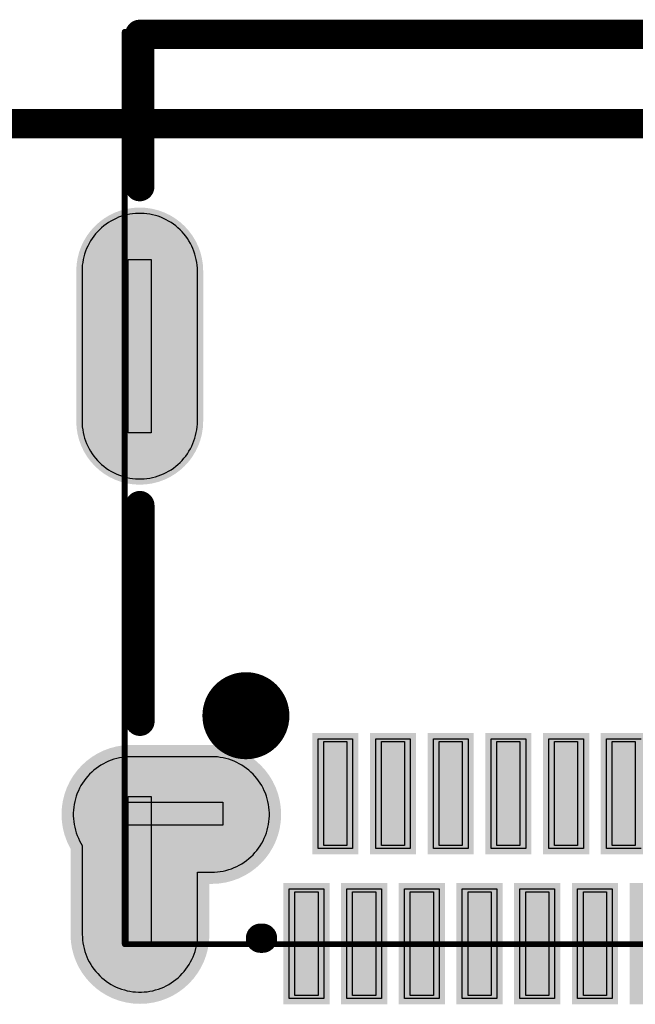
# Model space of a CAD drawing. Header units: inches. Extents: x -0.1 to 65.1, y -0.1 to 95.6.
# Tile 12 of 15: x 27.1 to 32.5, y 82.4 to 90.9. Entities that reach past the tile are written whole.
import ezdxf

# ---------------------------------------------------------------- set-up
doc = ezdxf.new("R2010")
doc.units = ezdxf.units.IN
for name, color, linetype in [('Bottom Solder', 6, 'Continuous'), ('Keep-Out Layer', 6, 'Continuous'), ('Mechanical 1', 6, 'Continuous'), ('Mechanical 15', 56, 'Continuous'), ('Mechanical 6', 56, 'Continuous'), ('Multi-Layer', 9, 'Continuous'), ('Top Overlay', 2, 'Continuous'), ('Top Paste', 8, 'Continuous'), ('Top Solder', 216, 'Continuous')]:
    doc.layers.add(name, color=color, linetype=linetype)

# ---------------------------------------------------------------- blocks, each defined once
blk = doc.blocks.new('USB_C_SMD_TYPE_C_24P_QT_7')
at = {"layer": 'Bottom Solder'}
h = blk.add_hatch(color=6, dxfattribs=at)
edge = h.paths.add_edge_path()
edge.add_arc((4.318, 1.557), 0.6016, 180, 360)
edge.add_line((4.9196, 1.557), (4.9196, 2.507))
edge.add_arc((4.318, 2.507), 0.6016, 0, 180)
edge.add_line((3.7164, 2.507), (3.7164, 1.557))
h = blk.add_hatch(color=6, dxfattribs=at)
edge = h.paths.add_edge_path()
edge.add_arc((4.3962, 1.4681), 0.6016, 270, 450)
edge.add_line((4.3962, 2.0697), (3.6962, 2.0697))
edge.add_arc((3.6962, 1.4681), 0.6016, 90, 270)
edge.add_line((3.6962, 0.8665), (4.3962, 0.8665))
h = blk.add_hatch(color=6, dxfattribs=at)
edge = h.paths.add_edge_path()
edge.add_arc((4.32, -3.2375), 0.55, 180, 360)
edge.add_line((4.87, -3.2375), (4.87, -1.9375))
edge.add_arc((4.32, -1.9375), 0.55, 0, 180)
edge.add_line((3.77, -1.9375), (3.77, -3.2375))
at = {"layer": 'Multi-Layer'}
h = blk.add_hatch(color=9, dxfattribs=at)
edge = h.paths.add_edge_path()
edge.add_arc((4.318, 1.557), 0.5, 180, 360)
edge.add_line((4.818, 1.557), (4.818, 2.507))
edge.add_arc((4.318, 2.507), 0.5, 0, 180)
edge.add_line((3.818, 2.507), (3.818, 1.557))
h = blk.add_hatch(color=9, dxfattribs=at)
edge = h.paths.add_edge_path()
edge.add_arc((4.3962, 1.4681), 0.5, 270, 450)
edge.add_line((4.3962, 1.9681), (3.6962, 1.9681))
edge.add_arc((3.6962, 1.4681), 0.5, 90, 270)
edge.add_line((3.6962, 0.9681), (4.3962, 0.9681))
h = blk.add_hatch(color=9, dxfattribs=at)
edge = h.paths.add_edge_path()
edge.add_arc((4.32, -3.2375), 0.5, 180, 360)
edge.add_line((4.82, -3.2375), (4.82, -1.9375))
edge.add_arc((4.32, -1.9375), 0.5, 0, 180)
edge.add_line((3.82, -1.9375), (3.82, -3.2375))
at = {"layer": 'Top Solder'}
for points in [[(-0.325, 3.1125), (0.075, 3.1125), (0.075, 2.0625), (-0.325, 2.0625)], [(0.1749, 3.1125), (0.5749, 3.1125), (0.5749, 2.0625), (0.1749, 2.0625)], [(0.675, 3.1125), (1.075, 3.1125), (1.075, 2.0625), (0.675, 2.0625)], [(1.1749, 3.1125), (1.5749, 3.1125), (1.5749, 2.0625), (1.1749, 2.0625)], [(1.675, 3.1125), (2.075, 3.1125), (2.075, 2.0625), (1.675, 2.0625)], [(2.1749, 3.1125), (2.5749, 3.1125), (2.5749, 2.0625), (2.1749, 2.0625)], [(2.675, 3.1125), (3.075, 3.1125), (3.075, 2.0625), (2.675, 2.0625)], [(-0.075, 1.8125), (0.325, 1.8125), (0.325, 0.7625), (-0.075, 0.7625)], [(0.4248, 1.8125), (0.8249, 1.8125), (0.8249, 0.7625), (0.4248, 0.7625)], [(0.925, 1.8125), (1.325, 1.8125), (1.325, 0.7625), (0.925, 0.7625)], [(1.4248, 1.8125), (1.8249, 1.8125), (1.8249, 0.7625), (1.4248, 0.7625)], [(1.925, 1.8125), (2.325, 1.8125), (2.325, 0.7625), (1.925, 0.7625)], [(2.4248, 1.8125), (2.8248, 1.8125), (2.8248, 0.7625), (2.4248, 0.7625)]]:
    blk.add_hatch(color=216, dxfattribs=at).paths.add_polyline_path(points)
h = blk.add_hatch(color=216, dxfattribs=at)
edge = h.paths.add_edge_path()
edge.add_arc((4.318, 1.557), 0.6016, 180, 360)
edge.add_line((4.9196, 1.557), (4.9196, 2.507))
edge.add_arc((4.318, 2.507), 0.6016, 0, 180)
edge.add_line((3.7164, 2.507), (3.7164, 1.557))
h = blk.add_hatch(color=216, dxfattribs=at)
edge = h.paths.add_edge_path()
edge.add_arc((4.3962, 1.4681), 0.6016, 270, 450)
edge.add_line((4.3962, 2.0697), (3.6962, 2.0697))
edge.add_arc((3.6962, 1.4681), 0.6016, 90, 270)
edge.add_line((3.6962, 0.8665), (4.3962, 0.8665))
h = blk.add_hatch(color=216, dxfattribs=at)
edge = h.paths.add_edge_path()
edge.add_arc((4.32, -3.2375), 0.55, 180, 360)
edge.add_line((4.87, -3.2375), (4.87, -1.9375))
edge.add_arc((4.32, -1.9375), 0.55, 0, 180)
edge.add_line((3.77, -1.9375), (3.77, -3.2375))
at = {"layer": 'Keep-Out Layer'}
for points in [[(3.6498, 0.6132, 0.254, 0.254, 1), (3.1498, 0.6132, 0.254, 0.254, 1)], [(3.6498, 0.6132, 0.00508, 0.00508, 1), (3.1498, 0.6132, 0.00508, 0.00508, 1)], [(3.0863, 0.6132, 0.127, 0.127, 1), (3.2133, 0.6132, 0.127, 0.127, 1)], [(3.5863, 0.6132, 0.127, 0.127, 1), (3.7133, 0.6132, 0.127, 0.127, 1)], [(3.1485, 0.6132, 0.00254, 0.00254, 1), (3.151, 0.6132, 0.00254, 0.00254, 1)], [(3.6485, 0.6132, 0.00254, 0.00254, 1), (3.6511, 0.6132, 0.00254, 0.00254, 1)]]:
    blk.add_lwpolyline(points, format="xyseb", close=True, dxfattribs=at)
at = {"layer": 'Mechanical 1'}
for points in [[(3.6498, 0.6132, 0.00508, 0.00508, 1), (3.1498, 0.6132, 0.00508, 0.00508, 1)], [(3.1485, 0.6132, 0.00254, 0.00254, 1), (3.151, 0.6132, 0.00254, 0.00254, 1)], [(3.6485, 0.6132, 0.00254, 0.00254, 1), (3.6511, 0.6132, 0.00254, 0.00254, 1)]]:
    blk.add_lwpolyline(points, format="xyseb", close=True, dxfattribs=at)
at = {"layer": 'Mechanical 15'}
for p, q in [((0.2749, 3.0375), (0.2749, 3.0375)), ((0.2749, 3.0375), (0.4749, 3.0375)), ((0.2749, 2.1375), (0.2749, 3.0375)), ((0.4749, 3.0375), (0.4749, 2.1375)), ((0.775, 3.0375), (0.775, 3.0375)), ((0.775, 3.0375), (0.975, 3.0375)), ((0.775, 2.1375), (0.775, 3.0375)), ((0.975, 3.0375), (0.975, 2.1375)), ((1.2749, 3.0375), (1.2749, 3.0375)), ((1.2749, 3.0375), (1.4749, 3.0375)), ((1.2749, 2.1375), (1.2749, 3.0375)), ((1.4749, 3.0375), (1.4749, 2.1375)), ((1.775, 3.0375), (1.775, 3.0375)), ((1.775, 3.0375), (1.975, 3.0375)), ((1.775, 2.1375), (1.775, 3.0375)), ((1.975, 3.0375), (1.975, 2.1375)), ((2.2749, 3.0375), (2.2749, 3.0375)), ((2.2749, 3.0375), (2.4749, 3.0375)), ((2.2749, 2.1375), (2.2749, 3.0375)), ((2.4749, 3.0375), (2.4749, 2.1375)), ((2.775, 3.0375), (2.775, 3.0375)), ((2.775, 3.0375), (2.975, 3.0375)), ((2.775, 2.1375), (2.775, 3.0375)), ((2.975, 3.0375), (2.975, 2.1375)), ((4.22, 2.6127), (4.22, 2.6127)), ((4.22, 2.6127), (4.42, 2.6127)), ((4.22, 1.3126), (4.22, 2.6127)), ((4.42, 2.6127), (4.42, 1.3126)), ((0.4749, 2.1375), (0.2749, 2.1375)), ((0.975, 2.1375), (0.775, 2.1375)), ((1.4749, 2.1375), (1.2749, 2.1375)), ((1.975, 2.1375), (1.775, 2.1375)), ((2.4749, 2.1375), (2.2749, 2.1375)), ((2.975, 2.1375), (2.775, 2.1375)), ((0.025, 1.7375), (0.025, 1.7375)), ((0.025, 1.7375), (0.225, 1.7375)), ((0.025, 0.8375), (0.025, 1.7375)), ((0.225, 1.7375), (0.225, 0.8375)), ((0.5248, 1.7375), (0.5248, 1.7375)), ((0.5248, 1.7375), (0.7248, 1.7375)), ((0.5248, 0.8375), (0.5248, 1.7375)), ((0.7248, 1.7375), (0.7248, 0.8375)), ((1.025, 1.7375), (1.025, 1.7375)), ((1.025, 1.7375), (1.225, 1.7375)), ((1.025, 0.8375), (1.025, 1.7375)), ((1.225, 1.7375), (1.225, 0.8375)), ((1.5248, 1.7375), (1.5248, 1.7375)), ((1.5248, 1.7375), (1.7248, 1.7375)), ((1.5248, 0.8375), (1.5248, 1.7375)), ((1.7248, 1.7375), (1.7248, 0.8375)), ((2.025, 1.7375), (2.025, 1.7375)), ((2.025, 1.7375), (2.225, 1.7375)), ((2.025, 0.8375), (2.025, 1.7375)), ((2.225, 1.7375), (2.225, 0.8375)), ((2.5248, 1.7375), (2.5248, 1.7375)), ((2.5248, 1.7375), (2.7248, 1.7375)), ((2.5248, 0.8375), (2.5248, 1.7375)), ((2.7248, 1.7375), (2.7248, 0.8375)), ((3.6, 1.3625), (3.6, 1.5625)), ((3.6, 1.5625), (4.42, 1.5625)), ((4.42, 1.5625), (4.42, 1.5625)), ((4.42, 1.5625), (4.42, 1.3625)), ((4.42, 1.3625), (3.6, 1.3625)), ((4.42, 1.3126), (4.22, 1.3126)), ((0.225, 0.8375), (0.025, 0.8375)), ((0.7248, 0.8375), (0.5248, 0.8375)), ((1.225, 0.8375), (1.025, 0.8375)), ((1.7248, 0.8375), (1.5248, 0.8375)), ((2.225, 0.8375), (2.025, 0.8375)), ((2.7248, 0.8375), (2.5248, 0.8375)), ((4.22, -1.8375), (4.22, -1.8375)), ((4.22, -1.8375), (4.42, -1.8375)), ((4.22, -3.3375), (4.22, -1.8375)), ((4.42, -1.8375), (4.42, -3.3375)), ((4.42, -3.3375), (4.22, -3.3375))]:
    blk.add_line(p, q, dxfattribs=at)
for points in [[(4.4499, 2.5912, 0.0508, 0.0508, 0), (-4.4501, 2.5912, 0.0508, 0.0508, 0)], [(4.4499, 2.5912, 0.0508, 0.0508, 0), (4.4499, -5.3088, 0.0508, 0.0508, 0)], [(4.4499, -5.3088, 0.0508, 0.0508, 0), (-4.4501, -5.3088, 0.0508, 0.0508, 0)]]:
    blk.add_lwpolyline(points, format="xyseb", dxfattribs=at)
for points in [[(4.4372, 2.5912, 0.0254, 0.0254, 1), (4.4626, 2.5912, 0.0254, 0.0254, 1)], [(4.4372, 2.5912, 0.0254, 0.0254, 1), (4.4626, 2.5912, 0.0254, 0.0254, 1)], [(4.4372, -5.3088, 0.0254, 0.0254, 1), (4.4626, -5.3088, 0.0254, 0.0254, 1)], [(4.4372, -5.3088, 0.0254, 0.0254, 1), (4.4626, -5.3088, 0.0254, 0.0254, 1)]]:
    blk.add_lwpolyline(points, format="xyseb", close=True, dxfattribs=at)
at = {"layer": 'Mechanical 6'}
for points in [[(3.4999, 0.6132, 0.2, 0.2, 1), (3.2997, 0.6132, 0.2, 0.2, 1)], [(3.2497, 0.6132, 0.1, 0.1, 1), (3.3497, 0.6132, 0.1, 0.1, 1)], [(3.4499, 0.6132, 0.1, 0.1, 1), (3.5499, 0.6132, 0.1, 0.1, 1)]]:
    blk.add_lwpolyline(points, format="xyseb", close=True, dxfattribs=at)
at = {"layer": 'Multi-Layer'}
for p, q in [((3.3506, 0.8596), (3.2594, 0.8222)), ((3.4491, 0.8596), (3.3506, 0.8596)), ((3.5403, 0.8222), (3.4491, 0.8596)), ((3.2594, 0.8222), (3.1892, 0.7531)), ((3.6104, 0.753), (3.5403, 0.8222)), ((3.1892, 0.7531), (3.1505, 0.6624)), ((3.6491, 0.6624), (3.6104, 0.753)), ((3.1505, 0.6624), (3.1498, 0.6132)), ((3.1498, 0.6132), (3.1505, 0.5639)), ((3.6498, 0.6132), (3.6491, 0.6624)), ((3.6491, 0.5639), (3.6498, 0.6132)), ((3.6498, 0.6132), (3.6498, 0.6132)), ((3.1505, 0.5639), (3.1892, 0.4733)), ((3.6104, 0.4733), (3.6491, 0.5639)), ((3.1892, 0.4733), (3.2594, 0.4041)), ((3.5402, 0.4041), (3.6104, 0.4733)), ((3.2594, 0.4041), (3.3505, 0.3667)), ((3.3505, 0.3667), (3.4491, 0.3667)), ((3.4491, 0.3667), (3.5402, 0.4041))]:
    blk.add_line(p, q, dxfattribs=at)
at = {"layer": 'Top Overlay'}
for points in [[(3.2733, 2.54, 0.254, 0.254, 0), (3.2561, 2.54, 0.254, 0.254, 0)], [(4.3188, -1.2064, 0.254, 0.254, 0), (4.3181, 0.6614, 0.254, 0.254, 0)], [(4.3199, -3.9686, 0.254, 0.254, 0), (4.3199, -5.2874, 0.254, 0.254, 0)], [(4.3199, -5.2874, 0.254, 0.254, 0), (-4.3201, -5.2874, 0.254, 0.254, 0)]]:
    blk.add_lwpolyline(points, format="xyseb", dxfattribs=at)
for points in [[(3.1926, 2.54, 0.127, 0.127, 1), (3.3196, 2.54, 0.127, 0.127, 1)], [(3.2098, 2.54, 0.127, 0.127, 1), (3.3368, 2.54, 0.127, 0.127, 1)], [(4.2546, 0.6614, 0.127, 0.127, 1), (4.3816, 0.6614, 0.127, 0.127, 1)], [(4.2553, -1.2064, 0.127, 0.127, 1), (4.3823, -1.2064, 0.127, 0.127, 1)], [(4.2564, -3.9686, 0.127, 0.127, 1), (4.3834, -3.9686, 0.127, 0.127, 1)], [(4.2564, -5.2874, 0.127, 0.127, 1), (4.3834, -5.2874, 0.127, 0.127, 1)], [(4.2564, -5.2874, 0.127, 0.127, 1), (4.3834, -5.2874, 0.127, 0.127, 1)]]:
    blk.add_lwpolyline(points, format="xyseb", close=True, dxfattribs=at)
at = {"layer": 'Top Paste'}
for p, q in [((0.2249, 3.0626), (0.2249, 3.0626)), ((0.2249, 3.0626), (0.5249, 3.0626)), ((0.2249, 2.1126), (0.2249, 3.0626)), ((0.5249, 3.0626), (0.5249, 2.1126)), ((0.7249, 3.0626), (0.7249, 3.0626)), ((0.7249, 3.0626), (1.0249, 3.0626)), ((0.7249, 2.1126), (0.7249, 3.0626)), ((1.0249, 3.0626), (1.0249, 2.1126)), ((1.2249, 3.0626), (1.2249, 3.0626)), ((1.2249, 3.0626), (1.5249, 3.0626)), ((1.2249, 2.1126), (1.2249, 3.0626)), ((1.5249, 3.0626), (1.5249, 2.1126)), ((1.7249, 3.0626), (1.7249, 3.0626)), ((1.7249, 3.0626), (2.0249, 3.0626)), ((1.7249, 2.1126), (1.7249, 3.0626)), ((2.0249, 3.0626), (2.0249, 2.1126)), ((2.2249, 3.0626), (2.2249, 3.0626)), ((2.2249, 3.0626), (2.5249, 3.0626)), ((2.2249, 2.1126), (2.2249, 3.0626)), ((2.5249, 3.0626), (2.5249, 2.1126)), ((2.7249, 3.0626), (2.7249, 3.0626)), ((2.7249, 3.0626), (3.0249, 3.0626)), ((2.7249, 2.1125), (2.7249, 3.0626)), ((3.0249, 3.0626), (3.0249, 2.1125)), ((4.1826, 2.9883), (4.1588, 2.981)), ((4.2067, 2.9945), (4.1826, 2.9883)), ((4.2312, 2.9994), (4.2067, 2.9945)), ((4.2558, 3.0031), (4.2312, 2.9994)), ((4.2806, 3.0056), (4.2558, 3.0031)), ((4.3055, 3.0069), (4.2806, 3.0056)), ((4.3305, 3.0069), (4.3055, 3.0069)), ((4.3554, 3.0056), (4.3305, 3.0069)), ((4.3554, 3.0056), (4.3554, 3.0056)), ((4.3802, 3.0031), (4.3554, 3.0056)), ((4.4048, 2.9994), (4.3802, 3.0031)), ((4.4293, 2.9945), (4.4048, 2.9994)), ((4.4534, 2.9883), (4.4293, 2.9945)), ((4.4772, 2.981), (4.4534, 2.9883)), ((4.0261, 2.913), (4.0063, 2.8979)), ((4.0467, 2.927), (4.0261, 2.913)), ((4.068, 2.94), (4.0467, 2.927)), ((4.0899, 2.9519), (4.068, 2.94)), ((4.1124, 2.9628), (4.0899, 2.9519)), ((4.1353, 2.9724), (4.1124, 2.9628)), ((4.1588, 2.981), (4.1353, 2.9724)), ((4.5007, 2.9724), (4.4772, 2.981)), ((4.5236, 2.9628), (4.5007, 2.9724)), ((4.5461, 2.9519), (4.5236, 2.9628)), ((4.568, 2.94), (4.5461, 2.9519)), ((4.5893, 2.927), (4.568, 2.94)), ((4.6099, 2.913), (4.5893, 2.927)), ((4.6297, 2.8979), (4.6099, 2.913)), ((3.935, 2.8284), (3.9194, 2.8089)), ((3.9515, 2.8471), (3.935, 2.8284)), ((3.9689, 2.8649), (3.9515, 2.8471)), ((3.9872, 2.8819), (3.9689, 2.8649)), ((4.0063, 2.8979), (3.9872, 2.8819)), ((4.6488, 2.8819), (4.6297, 2.8979)), ((4.6671, 2.8649), (4.6488, 2.8819)), ((4.6845, 2.8471), (4.6671, 2.8649)), ((4.701, 2.8284), (4.6845, 2.8471)), ((4.7166, 2.8089), (4.701, 2.8284)), ((3.8789, 2.7461), (3.8675, 2.7239)), ((3.8914, 2.7677), (3.8789, 2.7461)), ((3.9049, 2.7887), (3.8914, 2.7677)), ((3.9194, 2.8089), (3.9049, 2.7887)), ((4.7311, 2.7887), (4.7166, 2.8089)), ((4.7446, 2.7677), (4.7311, 2.7887)), ((4.7571, 2.7461), (4.7446, 2.7677)), ((4.7685, 2.7239), (4.7571, 2.7461)), ((3.8402, 2.6544), (3.8335, 2.6304)), ((3.8482, 2.678), (3.8402, 2.6544)), ((3.8573, 2.7012), (3.8482, 2.678)), ((3.8675, 2.7239), (3.8573, 2.7012)), ((4.7787, 2.7012), (4.7685, 2.7239)), ((4.7878, 2.678), (4.7787, 2.7012)), ((4.7958, 2.6544), (4.7878, 2.678)), ((4.8025, 2.6304), (4.7958, 2.6544)), ((3.8236, 2.5815), (3.8205, 2.5568)), ((3.8279, 2.6061), (3.8236, 2.5815)), ((3.8335, 2.6304), (3.8279, 2.6061)), ((4.8081, 2.6061), (4.8025, 2.6304)), ((4.8124, 2.5815), (4.8081, 2.6061)), ((4.8155, 2.5568), (4.8124, 2.5815)), ((3.8186, 2.5319), (3.818, 2.507)), ((3.818, 2.507), (3.818, 1.9681)), ((3.8205, 2.5568), (3.8186, 2.5319)), ((4.8174, 2.5319), (4.8155, 2.5568)), ((4.818, 2.507), (4.8174, 2.5319)), ((4.818, 1.7365), (4.818, 2.507)), ((0.5249, 2.1126), (0.2249, 2.1126)), ((1.0249, 2.1126), (0.7249, 2.1126)), ((1.5249, 2.1126), (1.2249, 2.1126)), ((2.0249, 2.1126), (1.7249, 2.1126)), ((2.5249, 2.1126), (2.2249, 2.1126)), ((3.0249, 2.1125), (2.7249, 2.1125)), ((3.6217, 1.9625), (3.5971, 1.9582)), ((3.6464, 1.9656), (3.6217, 1.9625)), ((3.6713, 1.9675), (3.6464, 1.9656)), ((3.6962, 1.9681), (3.6713, 1.9675)), ((3.818, 1.9681), (3.6962, 1.9681)), ((3.4146, 1.8813), (3.3943, 1.8667)), ((3.4355, 1.8948), (3.4146, 1.8813)), ((3.4571, 1.9072), (3.4355, 1.8948)), ((3.4793, 1.9186), (3.4571, 1.9072)), ((3.502, 1.9289), (3.4793, 1.9186)), ((3.5252, 1.938), (3.502, 1.9289)), ((3.5489, 1.9459), (3.5252, 1.938)), ((3.5729, 1.9527), (3.5489, 1.9459)), ((3.5971, 1.9582), (3.5729, 1.9527)), ((3.3214, 1.799), (3.3053, 1.7799)), ((3.3383, 1.8172), (3.3214, 1.799)), ((3.3562, 1.8346), (3.3383, 1.8172)), ((3.3748, 1.8512), (3.3562, 1.8346)), ((3.3943, 1.8667), (3.3748, 1.8512)), ((-0.0251, 1.7626), (0.2749, 1.7626)), ((0.2749, 1.7626), (0.2749, 0.8126)), ((0.4749, 1.7626), (0.4749, 1.7626)), ((0.4749, 1.7626), (0.7749, 1.7626)), ((0.4749, 0.8126), (0.4749, 1.7626)), ((0.7749, 1.7626), (0.7749, 0.8126)), ((0.9749, 1.7626), (0.9749, 1.7626)), ((0.9749, 1.7626), (1.2749, 1.7626)), ((0.9749, 0.8126), (0.9749, 1.7626)), ((1.2749, 1.7626), (1.2749, 0.8126)), ((1.4749, 1.7626), (1.4749, 1.7626)), ((1.4749, 1.7626), (1.7749, 1.7626)), ((1.4749, 0.8126), (1.4749, 1.7626)), ((1.7749, 1.7626), (1.7749, 0.8126)), ((1.9749, 1.7626), (1.9749, 1.7626)), ((1.9749, 1.7626), (2.2749, 1.7626)), ((1.9749, 0.8126), (1.9749, 1.7626)), ((2.2749, 1.7626), (2.2749, 0.8126)), ((2.4749, 1.7626), (2.4749, 1.7626)), ((2.4749, 1.7626), (2.7749, 1.7626)), ((2.4749, 0.8126), (2.4749, 1.7626)), ((2.7749, 1.7626), (2.7749, 0.8126)), ((3.2632, 1.7181), (3.2513, 1.6962)), ((3.2762, 1.7394), (3.2632, 1.7181)), ((3.2903, 1.76), (3.2762, 1.7394)), ((3.3053, 1.7799), (3.2903, 1.76)), ((4.8293, 1.7181), (4.818, 1.7365)), ((4.8412, 1.6962), (4.8293, 1.7181)), ((3.2223, 1.6274), (3.2149, 1.6035)), ((3.2308, 1.6508), (3.2223, 1.6274)), ((3.2405, 1.6738), (3.2308, 1.6508)), ((3.2513, 1.6962), (3.2405, 1.6738)), ((4.852, 1.6738), (4.8412, 1.6962)), ((4.8617, 1.6508), (4.852, 1.6738)), ((4.8702, 1.6274), (4.8617, 1.6508)), ((4.8775, 1.6035), (4.8702, 1.6274)), ((3.2038, 1.5549), (3.2001, 1.5303)), ((3.2088, 1.5794), (3.2038, 1.5549)), ((3.2149, 1.6035), (3.2088, 1.5794)), ((4.8837, 1.5794), (4.8775, 1.6035)), ((4.8886, 1.5549), (4.8837, 1.5794)), ((4.8923, 1.5303), (4.8886, 1.5549)), ((3.1976, 1.5055), (3.1964, 1.4806)), ((3.1964, 1.4806), (3.1964, 1.4556)), ((3.1964, 1.4556), (3.1976, 1.4308)), ((3.2001, 1.5303), (3.1976, 1.5055)), ((4.8948, 1.5055), (4.8923, 1.5303)), ((4.8961, 1.4806), (4.8948, 1.5055)), ((4.8948, 1.4308), (4.8961, 1.4556)), ((4.8961, 1.4556), (4.8961, 1.4806)), ((3.1976, 1.4308), (3.2001, 1.4059)), ((3.2001, 1.4059), (3.2038, 1.3813)), ((3.2038, 1.3813), (3.2088, 1.3569)), ((4.8837, 1.3569), (4.8886, 1.3813)), ((4.8886, 1.3813), (4.8923, 1.4059)), ((4.8923, 1.4059), (4.8948, 1.4308)), ((3.2088, 1.3569), (3.2149, 1.3327)), ((3.2149, 1.3327), (3.2223, 1.3089)), ((3.2223, 1.3089), (3.2308, 1.2854)), ((3.2308, 1.2854), (3.2405, 1.2625)), ((4.852, 1.2625), (4.8617, 1.2854)), ((4.8617, 1.2854), (4.8702, 1.3089)), ((4.8702, 1.3089), (4.8775, 1.3327)), ((4.8775, 1.3327), (4.8837, 1.3569)), ((3.2405, 1.2625), (3.2513, 1.24)), ((3.2513, 1.24), (3.2632, 1.2181)), ((3.2632, 1.2181), (3.2762, 1.1968)), ((3.2762, 1.1968), (3.2903, 1.1762)), ((4.8022, 1.1762), (4.8162, 1.1968)), ((4.8162, 1.1968), (4.8293, 1.2181)), ((4.8293, 1.2181), (4.8412, 1.24)), ((4.8412, 1.24), (4.852, 1.2625)), ((3.2903, 1.1762), (3.3053, 1.1564)), ((3.3053, 1.1564), (3.3214, 1.1373)), ((3.3214, 1.1373), (3.3383, 1.119)), ((3.3383, 1.119), (3.3562, 1.1016)), ((4.7363, 1.1016), (4.7542, 1.119)), ((4.7542, 1.119), (4.7711, 1.1373)), ((4.7711, 1.1373), (4.7871, 1.1564)), ((4.7871, 1.1564), (4.8022, 1.1762)), ((3.3562, 1.1016), (3.3748, 1.0851)), ((3.3748, 1.0851), (3.3943, 1.0695)), ((3.3943, 1.0695), (3.4146, 1.055)), ((3.4146, 1.055), (3.4355, 1.0415)), ((3.4355, 1.0415), (3.4571, 1.029)), ((3.4571, 1.029), (3.4793, 1.0176)), ((4.6132, 1.0176), (4.6353, 1.029)), ((4.6353, 1.029), (4.6569, 1.0415)), ((4.6569, 1.0415), (4.6779, 1.055)), ((4.6779, 1.055), (4.6981, 1.0695)), ((4.6981, 1.0695), (4.7176, 1.0851)), ((4.7176, 1.0851), (4.7363, 1.1016)), ((3.4793, 1.0176), (3.502, 1.0074)), ((3.502, 1.0074), (3.5252, 0.9983)), ((3.5252, 0.9983), (3.5489, 0.9903)), ((3.5489, 0.9903), (3.5729, 0.9836)), ((3.5729, 0.9836), (3.5971, 0.978)), ((3.5971, 0.978), (3.6217, 0.9737)), ((3.6217, 0.9737), (3.6464, 0.9706)), ((3.6464, 0.9706), (3.6713, 0.9687)), ((3.6713, 0.9687), (3.6962, 0.9681)), ((3.6962, 0.9681), (4.3962, 0.9681)), ((4.3962, 0.9681), (4.4211, 0.9687)), ((4.4211, 0.9687), (4.446, 0.9706)), ((4.446, 0.9706), (4.4708, 0.9737)), ((4.4708, 0.9737), (4.4953, 0.978)), ((4.4953, 0.978), (4.5196, 0.9836)), ((4.5196, 0.9836), (4.5436, 0.9903)), ((4.5436, 0.9903), (4.5673, 0.9983)), ((4.5673, 0.9983), (4.5904, 1.0074)), ((4.5904, 1.0074), (4.6132, 1.0176)), ((0.2749, 0.8126), (-0.0251, 0.8126)), ((0.7749, 0.8126), (0.4749, 0.8126)), ((1.2749, 0.8126), (0.9749, 0.8126)), ((1.7749, 0.8126), (1.4749, 0.8126)), ((2.2749, 0.8126), (1.9749, 0.8126)), ((2.7749, 0.8126), (2.4749, 0.8126)), ((4.2332, -1.4451), (4.2088, -1.4501)), ((4.2579, -1.4414), (4.2332, -1.4451)), ((4.2827, -1.4389), (4.2579, -1.4414)), ((4.3076, -1.4377), (4.2827, -1.4389)), ((4.3325, -1.4377), (4.3076, -1.4377)), ((4.3574, -1.4389), (4.3325, -1.4377)), ((4.3574, -1.4389), (4.3574, -1.4389)), ((4.3822, -1.4414), (4.3574, -1.4389)), ((4.4068, -1.4451), (4.3822, -1.4414)), ((4.4313, -1.4501), (4.4068, -1.4451)), ((4.0282, -1.5315), (4.0083, -1.5466)), ((4.0488, -1.5175), (4.0282, -1.5315)), ((4.07, -1.5045), (4.0488, -1.5175)), ((4.0919, -1.4926), (4.07, -1.5045)), ((4.1144, -1.4818), (4.0919, -1.4926)), ((4.1374, -1.4721), (4.1144, -1.4818)), ((4.1608, -1.4635), (4.1374, -1.4721)), ((4.1846, -1.4562), (4.1608, -1.4635)), ((4.2088, -1.4501), (4.1846, -1.4562)), ((4.4554, -1.4562), (4.4313, -1.4501)), ((4.4793, -1.4635), (4.4554, -1.4562)), ((4.5027, -1.4721), (4.4793, -1.4635)), ((4.5257, -1.4818), (4.5027, -1.4721)), ((4.5481, -1.4926), (4.5257, -1.4818)), ((4.57, -1.5045), (4.5481, -1.4926)), ((4.5913, -1.5175), (4.57, -1.5045)), ((4.6119, -1.5315), (4.5913, -1.5175)), ((4.6318, -1.5466), (4.6119, -1.5315)), ((3.937, -1.6161), (3.9215, -1.6356)), ((3.9535, -1.5974), (3.937, -1.6161)), ((3.9709, -1.5796), (3.9535, -1.5974)), ((3.9892, -1.5626), (3.9709, -1.5796)), ((4.0083, -1.5466), (3.9892, -1.5626)), ((4.6509, -1.5626), (4.6318, -1.5466)), ((4.6692, -1.5796), (4.6509, -1.5626)), ((4.6866, -1.5974), (4.6692, -1.5796)), ((4.7031, -1.6161), (4.6866, -1.5974)), ((4.7186, -1.6356), (4.7031, -1.6161)), ((3.8809, -1.6984), (3.8695, -1.7206)), ((3.8934, -1.6768), (3.8809, -1.6984)), ((3.9069, -1.6559), (3.8934, -1.6768)), ((3.9215, -1.6356), (3.9069, -1.6559)), ((4.7332, -1.6559), (4.7186, -1.6356)), ((4.7467, -1.6768), (4.7332, -1.6559)), ((4.7591, -1.6984), (4.7467, -1.6768)), ((4.7705, -1.7206), (4.7591, -1.6984)), ((3.8423, -1.7901), (3.8355, -1.8141)), ((3.8502, -1.7665), (3.8423, -1.7901)), ((3.8593, -1.7433), (3.8502, -1.7665)), ((3.8695, -1.7206), (3.8593, -1.7433)), ((4.7808, -1.7433), (4.7705, -1.7206)), ((4.7899, -1.7665), (4.7808, -1.7433)), ((4.7978, -1.7901), (4.7899, -1.7665)), ((4.8046, -1.8141), (4.7978, -1.7901)), ((3.8256, -1.863), (3.8225, -1.8877)), ((3.8299, -1.8384), (3.8256, -1.863)), ((3.8355, -1.8141), (3.8299, -1.8384)), ((4.8101, -1.8384), (4.8046, -1.8141)), ((4.8144, -1.863), (4.8101, -1.8384)), ((4.8175, -1.8877), (4.8144, -1.863)), ((3.8206, -1.9126), (3.82, -1.9375)), ((3.82, -1.9375), (3.82, -3.2375)), ((3.8225, -1.8877), (3.8206, -1.9126)), ((4.8194, -1.9126), (4.8175, -1.8877)), ((4.82, -1.9375), (4.8194, -1.9126)), ((4.82, -3.2375), (4.82, -1.9375)), ((3.82, -3.2375), (3.8206, -3.2624)), ((4.8194, -3.2624), (4.82, -3.2375)), ((3.8206, -3.2624), (3.8225, -3.2873)), ((3.8225, -3.2873), (3.8256, -3.312)), ((3.8256, -3.312), (3.8299, -3.3366)), ((4.8101, -3.3366), (4.8144, -3.312)), ((4.8144, -3.312), (4.8175, -3.2873)), ((4.8175, -3.2873), (4.8194, -3.2624)), ((3.8299, -3.3366), (3.8355, -3.3609)), ((3.8355, -3.3609), (3.8423, -3.3849)), ((3.8423, -3.3849), (3.8502, -3.4085)), ((3.8502, -3.4085), (3.8593, -3.4317)), ((4.7808, -3.4317), (4.7899, -3.4085)), ((4.7899, -3.4085), (4.7978, -3.3849)), ((4.7978, -3.3849), (4.8046, -3.3609)), ((4.8046, -3.3609), (4.8101, -3.3366)), ((3.8593, -3.4317), (3.8695, -3.4545)), ((3.8695, -3.4545), (3.8809, -3.4766)), ((3.8809, -3.4766), (3.8934, -3.4982)), ((4.7467, -3.4982), (4.7591, -3.4766)), ((4.7591, -3.4766), (4.7705, -3.4545)), ((4.7705, -3.4545), (4.7808, -3.4317)), ((3.8934, -3.4982), (3.9069, -3.5192)), ((3.9069, -3.5192), (3.9215, -3.5394)), ((3.9215, -3.5394), (3.937, -3.5589)), ((3.937, -3.5589), (3.9535, -3.5776)), ((3.9535, -3.5776), (3.9709, -3.5954)), ((4.6692, -3.5954), (4.6866, -3.5776)), ((4.6866, -3.5776), (4.7031, -3.5589)), ((4.7031, -3.5589), (4.7186, -3.5394)), ((4.7186, -3.5394), (4.7332, -3.5192)), ((4.7332, -3.5192), (4.7467, -3.4982)), ((3.9709, -3.5954), (3.9892, -3.6124)), ((3.9892, -3.6124), (4.0083, -3.6284)), ((4.0083, -3.6284), (4.0282, -3.6435)), ((4.0282, -3.6435), (4.0488, -3.6575)), ((4.0488, -3.6575), (4.07, -3.6705)), ((4.57, -3.6705), (4.5913, -3.6575)), ((4.5913, -3.6575), (4.6119, -3.6435)), ((4.6119, -3.6435), (4.6318, -3.6284)), ((4.6318, -3.6284), (4.6509, -3.6124)), ((4.6509, -3.6124), (4.6692, -3.5954)), ((4.07, -3.6705), (4.0919, -3.6824)), ((4.0919, -3.6824), (4.1144, -3.6933)), ((4.1144, -3.6933), (4.1374, -3.7029)), ((4.1374, -3.7029), (4.1608, -3.7115)), ((4.1608, -3.7115), (4.1846, -3.7188)), ((4.1846, -3.7188), (4.2088, -3.725)), ((4.2088, -3.725), (4.2332, -3.7299)), ((4.2332, -3.7299), (4.2579, -3.7336)), ((4.2579, -3.7336), (4.2827, -3.7361)), ((4.2827, -3.7361), (4.3076, -3.7374)), ((4.3076, -3.7374), (4.3325, -3.7374)), ((4.3325, -3.7374), (4.3574, -3.7361)), ((4.3574, -3.7361), (4.3822, -3.7336)), ((4.3822, -3.7336), (4.4068, -3.7299)), ((4.4068, -3.7299), (4.4313, -3.725)), ((4.4313, -3.725), (4.4554, -3.7188)), ((4.4554, -3.7188), (4.4793, -3.7115)), ((4.4793, -3.7115), (4.5027, -3.7029)), ((4.5027, -3.7029), (4.5257, -3.6933)), ((4.5257, -3.6933), (4.5481, -3.6824)), ((4.5481, -3.6824), (4.57, -3.6705))]:
    blk.add_line(p, q, dxfattribs=at)

msp = doc.modelspace()

# ---------------------------------------------------------------- linework, layer by layer
at = {"layer": 'Keep-Out Layer'}
msp.add_lwpolyline([(14.1724, 89.9864, 0.254, 0.254, 0), (42.2598, 89.9864, 0.254, 0.254, 0)], format="xyseb", dxfattribs=at)

# ---------------------------------------------------------------- block references
at = {"rotation": 180}
msp.add_blockref('USB_C_SMD_TYPE_C_24P_QT_7', (32.5, 85.471), dxfattribs=at)

doc.saveas('drawing.dxf')
